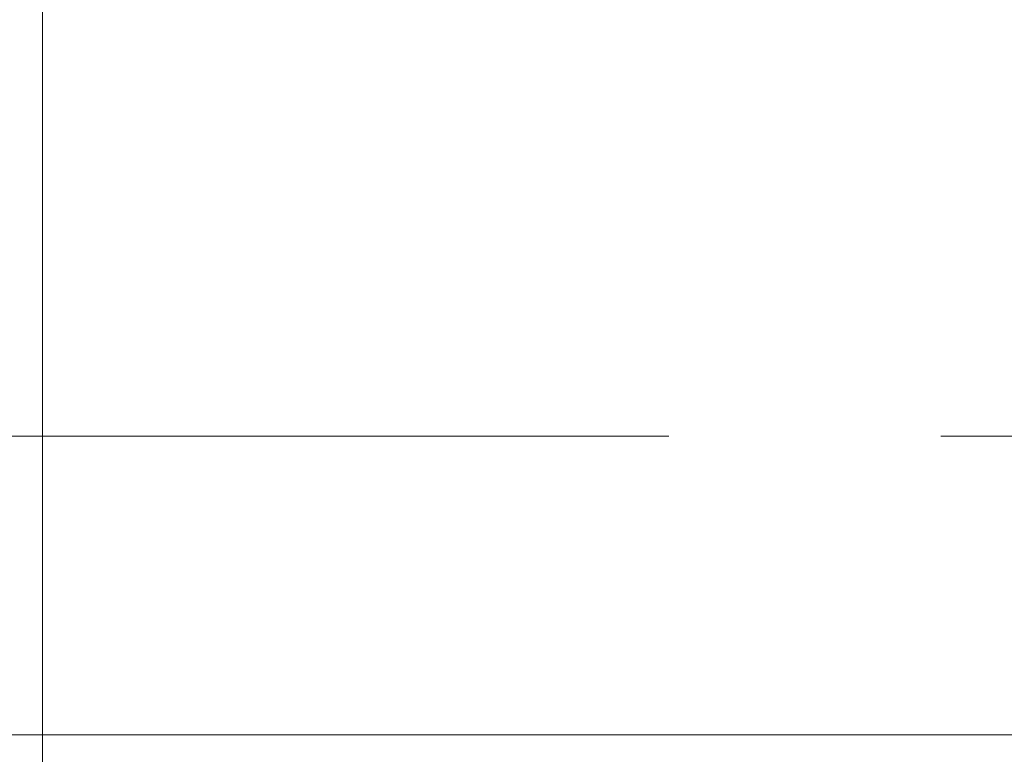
# Model space of a CAD drawing. Header units: millimetres. Extents: x -47038 to 86296, y -75637 to 48966.
# Tile 72 of 174: x -36880 to -36113, y 32533 to 33105. Entities that reach past the tile are written whole.
import ezdxf

# ---------------------------------------------------------------- set-up
doc = ezdxf.new("R2010")
doc.units = ezdxf.units.MM
doc.linetypes.add('Przerywana podwójnie', pattern=[109.361107, 52.916665, -21.166666, 14.111111, -21.166666])
for name, color, linetype, lineweight, true_color in [('00 - nowa technologia myjni_Nr_pióra__95', 7, 'Continuous', 20, 0x7c7c7c), ('410-K Osie główne_Nr_pióra__95', 7, 'Continuous', 20, 0x7c7c7c), ('Nowe_Drzwi Archicad_Nr_pióra__95', 7, 'Continuous', 25, 0x7c7c7c)]:
    doc.layers.add(name, color=color, linetype=linetype, lineweight=lineweight, true_color=true_color)
doc.layers.add('Nowe_Drzwi Archicad', color=7, linetype='Continuous')
doc.layers.add('XREF', color=8, linetype='Continuous', lineweight=9)

# ---------------------------------------------------------------- blocks, each defined once
blk = doc.blocks.new('Drzwi garażowe_ segmentowe[5]_1')
at = {"layer": 'Nowe_Drzwi Archicad_Nr_pióra__95', "color": 8, "linetype": 'Continuous', "lineweight": 20, "true_color": 0x7c7c7c}
blk.add_line((159.879, 2596.651), (159.879, 3006.641), dxfattribs=at)
blk = doc.blocks.new('parter 2025.10.15')
at = {"layer": '00 - nowa technologia myjni_Nr_pióra__95', "color": 8, "linetype": 'Continuous', "lineweight": 5}
blk.add_line((89.518, 2710.576), (324.469, 2710.576), dxfattribs=at)
at = {"layer": '410-K Osie główne_Nr_pióra__95', "color": 8, "linetype": 'Przerywana podwójnie', "lineweight": 5}
blk.add_line((-63.001, 2733.809), (1039.917, 2733.809), dxfattribs=at)
at = {"layer": 'Nowe_Drzwi Archicad', "color": 8, "linetype": 'Continuous', "lineweight": 5}
blk.add_blockref('Drzwi garażowe_ segmentowe[5]_1', (0, 0), dxfattribs=at)

msp = doc.modelspace()

# ---------------------------------------------------------------- block references
at = {"layer": 'XREF', "xscale": 10, "yscale": 10, "zscale": 10}
msp.add_blockref('parter 2025.10.15', (-38460.61, 5442.28), dxfattribs=at)

doc.saveas('drawing.dxf')
